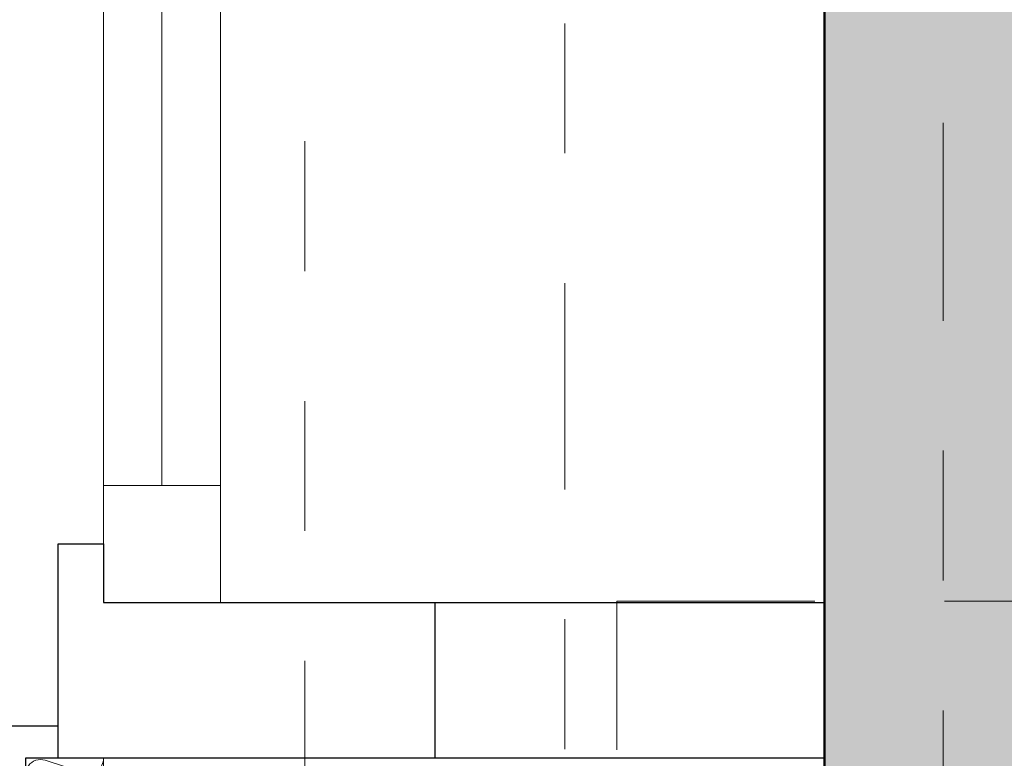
# Model space of a CAD drawing. Header units: metres. Extents: x -180 to 4, y -49 to 6.
# Tile 16 of 256: x -175.84 to -175.083, y -30.972 to -30.403. Entities that reach past the tile are written whole.
import ezdxf

# ---------------------------------------------------------------- set-up
doc = ezdxf.new("R2010")
doc.units = ezdxf.units.M
doc.header["$LTSCALE"] = 0.05
doc.header["$PDMODE"] = 1
doc.header["$PDSIZE"] = -2
for name, pattern in [('ISO-10 Strichpunktlinie', [4.699, 3.048, -0.762, 0.127, -0.762]), ('Linienart-20', [2.116531, 1.058062, -1.058469]), ('Linienart-53', [5.291531, 3.175, -1.058062, 0.352704, -0.705764])]:
    doc.linetypes.add(name, pattern=pattern)
doc.layers.get('0').update_dxf_attribs({"lineweight": 25})
for name, color, linetype, lineweight, true_color in [('30 -33 Aussenwände- 7 Fassade_ Elemente', 7, 'Continuous', 9, 0x00aacc), ('30 -35 Decken- 1 Konstruktion-Träger- Stahlbeton', 7, 'Continuous', 13, 0x33aa00), ('70 -72 Beschriftung- 7 Detailverweise Linie', 7, 'Continuous', 9, 0x00dd00), ('70 -75 Raumstempel- 1 Raumstempel', 1, 'Continuous', 50, 0xff0000), ('70 -76 Bemaßung- 2 Allgemein', 7, 'Continuous', 5, 0x6666cc), ('CW-Unsichtbar', 7, 'Continuous', 9, 0x599559)]:
    doc.layers.add(name, color=color, linetype=linetype, lineweight=lineweight, true_color=true_color)
doc.layers.add('70 -71 Achsen- 1 Gebäudeachsen', color=7, linetype='Linienart-53', lineweight=18)
doc.layers.add('Keine', color=7, linetype='Continuous', lineweight=9)
doc.styles.add('Arial', font='arial.ttf')
doc.dimstyles.new('k+k 1_50', dxfattribs={"dimtxt": 0.100689, "dimasz": 0.05302, "dimexe": 0.05, "dimexo": 0.15, "dimgap": 0.01, "dimtad": 1, "dimdec": 3, "dimtxsty": 'Arial', "dimblk": 'VW_SLASH', "dimblk1": 'VW_SLASH', "dimblk2": 'VW_SLASH', "dimcen": 0, "dimdle": 0.05, "dimadec": 3, "dimazin": 0, "dimtfac": 0.75, "dimtdec": 3, "dimtix": 1, "dimtmove": 0, "dimatfit": 0, "dimldrblk": 'VW_SLASH-1', "dimfxl": 0.125, "dimfxlon": 1, "dimfrac": 2, "dimtolj": 1, "dimarcsym": 0})
doc.dimstyles.new('k+k_klein', dxfattribs={"dimtxt": 0.100689, "dimasz": 0.05302, "dimexe": 0.05, "dimexo": 0.15, "dimgap": 0.005, "dimtad": 1, "dimdec": 3, "dimtxsty": 'Arial', "dimblk": 'VW_SLASH-2', "dimblk1": 'VW_SLASH-2', "dimblk2": 'VW_SLASH-2', "dimcen": 0, "dimdle": 0.025, "dimadec": 3, "dimazin": 0, "dimtfac": 0.75, "dimtdec": 3, "dimtix": 1, "dimtmove": 0, "dimatfit": 0, "dimldrblk": 'VW_FILLEDARROW', "dimfxl": 0.1, "dimfxlon": 1, "dimfrac": 2, "dimtolj": 1, "dimarcsym": 0})

# ---------------------------------------------------------------- blocks, each defined once
blk = doc.blocks.new('Gruppe-2414')
at = {"color": 255, "linetype": 'Continuous', "lineweight": 9, "transparency": 33554687}
blk.add_wipeout([(-0.605, 0.035), (-0.605, -0.225), (0.605, -0.225), (0.605, 0.035)], dxfattribs=at).dxf.layer = '30 -33 Aussenwände- 7 Fassade_ Elemente'
at = {"layer": '30 -33 Aussenwände- 7 Fassade_ Elemente', "color": 7, "linetype": 'Continuous', "lineweight": 9, "transparency": 33554687, "flags": 128}
blk.add_lwpolyline([(-0.605, 0.035), (-0.605, -0.225), (0.605, -0.225), (0.605, 0.035)], dxfattribs=at)
blk = doc.blocks.new('Gruppe-2415')
at = {"color": 255, "linetype": 'Continuous', "lineweight": 9, "transparency": 33554687}
blk.add_wipeout([(-0.605, 0.125), (-0.605, 0.225), (0.605, 0.225), (0.605, 0.125)], dxfattribs=at).dxf.layer = '30 -33 Aussenwände- 7 Fassade_ Elemente'
at = {"layer": '30 -33 Aussenwände- 7 Fassade_ Elemente', "color": 7, "linetype": 'Continuous', "lineweight": 9, "transparency": 33554687, "flags": 128}
blk.add_lwpolyline([(-0.605, 0.125), (-0.605, 0.225), (0.605, 0.225), (0.605, 0.125)], dxfattribs=at)
blk = doc.blocks.new('Gruppe-2416')
at = {"color": 255, "linetype": 'Continuous', "lineweight": 5, "transparency": 33554687}
blk.add_wipeout([(-0.525, 0.1075), (-0.525, 0.125), (0.525, 0.125), (0.525, 0.1075)], dxfattribs=at).dxf.layer = '30 -33 Aussenwände- 7 Fassade_ Elemente'
blk = doc.blocks.new('Gruppe-2417')
at = {"layer": '30 -33 Aussenwände- 7 Fassade_ Elemente', "color": 7, "linetype": 'Continuous', "lineweight": 9, "transparency": 33554687}
blk.add_line((-0.525, 0.125), (0.525, 0.125), dxfattribs=at)
at = {"color": 255, "linetype": 'Continuous', "lineweight": 9, "transparency": 33554687}
blk.add_wipeout([(-0.525, 0.125), (0.525, 0.125), (0.525, 0.035), (-0.525, 0.035)], dxfattribs=at).dxf.layer = '30 -33 Aussenwände- 7 Fassade_ Elemente'
at = {"layer": '30 -33 Aussenwände- 7 Fassade_ Elemente', "color": 7, "linetype": 'Continuous', "lineweight": 9, "transparency": 33554687}
blk.add_line((0.525, 0.08), (-0.525, 0.08), dxfattribs=at)
at = {"layer": '30 -33 Aussenwände- 7 Fassade_ Elemente', "color": 7, "linetype": 'Continuous', "lineweight": 9, "transparency": 33554687, "flags": 128}
blk.add_lwpolyline([(-0.525, 0.125), (0.525, 0.125), (0.525, 0.035), (-0.525, 0.035)], close=True, dxfattribs=at)
blk = doc.blocks.new('Gruppe-2418')
at = {"color": 255, "linetype": 'Continuous', "lineweight": 9, "transparency": 33554687}
blk.add_wipeout([(-0.605, 0.125), (-0.525, 0.125), (-0.525, 0.035), (-0.605, 0.035)], dxfattribs=at).dxf.layer = '30 -33 Aussenwände- 7 Fassade_ Elemente'
at = {"layer": '30 -33 Aussenwände- 7 Fassade_ Elemente', "color": 7, "linetype": 'Continuous', "lineweight": 9, "transparency": 33554687}
for p, q in [((-0.605, 0.035), (-0.605, 0.125)), ((-0.525, 0.035), (-0.525, 0.125))]:
    blk.add_line(p, q, dxfattribs=at)
at = {"layer": '30 -33 Aussenwände- 7 Fassade_ Elemente', "color": 7, "linetype": 'Continuous', "lineweight": 9, "transparency": 33554687, "flags": 128}
blk.add_lwpolyline([(-0.605, 0.125), (-0.525, 0.125), (-0.525, 0.035), (-0.605, 0.035)], close=True, dxfattribs=at)
blk = doc.blocks.new('Gruppe-2419')
at = {"layer": '30 -33 Aussenwände- 7 Fassade_ Elemente', "color": 7, "transparency": 33554687}
for name in ['Gruppe-2415', 'Gruppe-2414']:
    blk.add_blockref(name, (0, 0), dxfattribs=at)
blk.add_blockref('Gruppe-2416', (0, 0), dxfattribs=at)
blk.add_blockref('Gruppe-2417', (0, 0), dxfattribs=at)
blk.add_blockref('Gruppe-2418', (0, 0), dxfattribs=at)
blk = doc.blocks.new('Fenster (2D)-92')
at = {"layer": 'CW-Unsichtbar', "linetype": 'Continuous', "lineweight": 5, "transparency": 33554687}
blk.add_point((-0.605, 0), dxfattribs=at)
at = {"layer": '30 -33 Aussenwände- 7 Fassade_ Elemente', "color": 0, "flags": 1}
for tag in ['instanceID', 'IFC_UUID']:
    blk.add_attdef(tag, (-175.876, -30.84204), '', height=0.00018, dxfattribs=at)
at = {"layer": '30 -33 Aussenwände- 7 Fassade_ Elemente', "color": 7, "transparency": 33554687}
blk.add_blockref('Gruppe-2419', (0, 0), dxfattribs=at)
blk = doc.blocks.new('Gruppe-2440')
at = {"color": 255}
blk.add_wipeout([(-175.686, -29.63204), (-175.686, -30.85204), (-175.776, -30.85204), (-175.776, -29.63204)], dxfattribs=at).dxf.layer = '30 -33 Aussenwände- 7 Fassade_ Elemente'
at = {"layer": '30 -33 Aussenwände- 7 Fassade_ Elemente', "flags": 128}
blk.add_lwpolyline([(-175.686, -29.63204), (-175.686, -30.85204), (-175.776, -30.85204), (-175.776, -29.63204)], close=True, dxfattribs=at)
at = {"color": 255, "lineweight": 18}
blk.add_wipeout([(-175.686, -30.76204), (-175.686, -30.85204), (-175.776, -30.85204), (-175.776, -30.76204)], dxfattribs=at).dxf.layer = '30 -33 Aussenwände- 7 Fassade_ Elemente'
at = {"layer": '30 -33 Aussenwände- 7 Fassade_ Elemente', "lineweight": 18}
blk.add_line((-175.731, -29.71204), (-175.731, -30.76204), dxfattribs=at)
at = {"layer": '30 -33 Aussenwände- 7 Fassade_ Elemente', "lineweight": 18, "flags": 128}
blk.add_lwpolyline([(-175.686, -30.76204), (-175.686, -30.85204), (-175.776, -30.85204), (-175.776, -30.76204)], close=True, dxfattribs=at)
blk = doc.blocks.new('Gruppe-2451')
at = {"layer": '30 -33 Aussenwände- 7 Fassade_ Elemente', "lineweight": 9, "transparency": 33554687, "flags": 128}
for points in [[(0.07161, -3.99989, 0.324435), (0.08443, -3.99572, 0.324435), (0.08444, -3.98223, 0.324435), (0.07163, -3.97804), (0.04162, -3.98766, -0.324488), (0.02881, -3.98346, -0.324488), (0.02882, -3.96998, -0.324488), (0.04164, -3.9658), (0.07163, -3.97691, 0.324435), (0.08445, -3.97273, 0.324435), (0.08446, -3.95925, 0.324435), (0.07165, -3.95506), (0.04164, -3.96467, -0.324488), (0.02883, -3.96048, -0.324488), (0.02884, -3.94699, -0.324488), (0.04166, -3.94282), (0.07165, -3.95393, 0.324435), (0.08447, -3.94975, 0.324435), (0.08448, -3.93627, 0.324435), (0.07167, -3.93207), (0.04166, -3.94169, -0.688254), (0.02823, -3.92496)], [(0.08554, -3.92501, -0.374705), (0.07167, -3.93095), (0.05557, -3.92498)], [(0.07151, -4.13778, 1.372583), (0.07153, -4.11593), (0.04152, -4.12554, -1.372995), (0.04154, -4.10369), (0.07153, -4.1148, 1.372583), (0.07154, -4.09294), (0.04154, -4.10256, -1.372995), (0.04155, -4.08071), (0.07154, -4.09182, 1.372583), (0.07156, -4.06996), (0.04155, -4.07958, -1.372995), (0.04157, -4.05773), (0.07156, -4.06884, 1.372583), (0.07158, -4.04698), (0.04157, -4.0566, -1.372995), (0.04159, -4.03474), (0.07158, -4.04586, 1.372583), (0.0716, -4.024), (0.04159, -4.03362, -1.372995), (0.04161, -4.01176), (0.0716, -4.02287, 1.372583), (0.07161, -4.00102), (0.04161, -4.01064, -1.372995), (0.04162, -3.98878), (0.07161, -3.99989, 1.372583), (0.07163, -3.97804), (0.04162, -3.98766, -1.372995), (0.04164, -3.9658), (0.07163, -3.97691, 1.372583), (0.07165, -3.95506), (0.04164, -3.96467, -1.372995), (0.04166, -3.94282)], [(0.0865, -4.15001, 0.513088), (0.07151, -4.13891), (0.0415, -4.14853, -1.372995), (0.04152, -4.12667), (0.07151, -4.13778, 1.372583), (0.07153, -4.11593), (0.04152, -4.12554, -1.372995), (0.04154, -4.10369), (0.07153, -4.1148, 1.372583), (0.07154, -4.09294)]]:
    blk.add_lwpolyline(points, format="xyb", dxfattribs=at)
blk = doc.blocks.new('Gruppe-2452')
at = {"layer": '30 -33 Aussenwände- 7 Fassade_ Elemente', "transparency": 33554687}
blk.add_blockref('Gruppe-2451', (0, 0), dxfattribs=at)
blk = doc.blocks.new('Dämmung-169')
at = {"layer": '30 -33 Aussenwände- 7 Fassade_ Elemente', "color": 7, "transparency": 33554687}
blk.add_blockref('Gruppe-2452', (0, 0), dxfattribs=at)
at = {"layer": '30 -33 Aussenwände- 7 Fassade_ Elemente', "color": 0, "flags": 1}
for tag in ['instanceID', 'prm0_value', 'prm1_value', 'prm2_value', 'prm3_value', 'prm4_value', 'prm5_value', 'prm6_value', 'IFC_UUID', 'prm0_name', 'prm0_type', 'prm1_name', 'prm1_type', 'prm2_name', 'prm2_type', 'prm3_name', 'prm3_type', 'prm4_name', 'prm4_type', 'prm5_name', 'prm5_type', 'prm6_name', 'prm6_type']:
    blk.add_attdef(tag, (-175.84944, -31.19708), '', height=0.00018, dxfattribs=at)
blk = doc.blocks.new('Gruppe-2453')
at = {"layer": '30 -33 Aussenwände- 7 Fassade_ Elemente', "rotation": 90}
blk.add_blockref('Fenster (2D)-92', (-175.651, -30.23704), dxfattribs=at)
at = {"color": 255}
blk.add_wipeout([(-176.018, -22.94704), (-176.018, -31.19704), (-175.221, -31.19704), (-175.221, -22.94704)], dxfattribs=at).dxf.layer = '30 -33 Aussenwände- 7 Fassade_ Elemente'
blk.add_wipeout([(-175.776, -23.17204), (-175.221, -23.17204), (-175.221, -30.97204), (-175.776, -30.97204), (-175.776, -31.12704), (-176.018, -31.12704), (-176.018, -23.01704), (-175.776, -23.01704)], dxfattribs=at).dxf.layer = '30 -33 Aussenwände- 7 Fassade_ Elemente'
at = {"layer": '30 -33 Aussenwände- 7 Fassade_ Elemente', "flags": 128}
blk.add_lwpolyline([(-175.776, -23.17204), (-175.221, -23.17204), (-175.221, -30.97204), (-175.776, -30.97204), (-175.776, -31.12704), (-176.018, -31.12704), (-176.018, -23.01704), (-175.776, -23.01704)], close=True, dxfattribs=at)
at = {"layer": '30 -33 Aussenwände- 7 Fassade_ Elemente', "color": 7}
blk.add_blockref('Gruppe-2440', (0, 0), dxfattribs=at)
at = {"color": 255, "lineweight": 25}
blk.add_wipeout([(-175.776, -30.97204), (-175.836, -30.97204), (-175.836, -31.11204), (-175.968, -31.11204), (-175.968, -30.94704), (-175.776, -30.94704)], dxfattribs=at).dxf.layer = '30 -33 Aussenwände- 7 Fassade_ Elemente'
at = {"layer": '30 -33 Aussenwände- 7 Fassade_ Elemente', "lineweight": 25, "flags": 128}
blk.add_lwpolyline([(-175.776, -30.97204), (-175.836, -30.97204), (-175.836, -31.11204), (-175.968, -31.11204), (-175.968, -30.94704), (-175.776, -30.94704)], close=True, dxfattribs=at)
at = {"layer": '30 -33 Aussenwände- 7 Fassade_ Elemente', "xscale": -1, "rotation": 180}
blk.add_blockref('Dämmung-169', (-175.86252, -35.12204), dxfattribs=at)
at = {"color": 255, "lineweight": 25}
blk.add_wipeout([(-175.521, -30.85204), (-175.221, -30.85204), (-175.221, -30.97204), (-175.521, -30.97204)], dxfattribs=at).dxf.layer = '30 -33 Aussenwände- 7 Fassade_ Elemente'
at = {"layer": '30 -33 Aussenwände- 7 Fassade_ Elemente', "lineweight": 25, "flags": 128}
blk.add_lwpolyline([(-175.521, -30.85204), (-175.221, -30.85204), (-175.221, -30.97204), (-175.521, -30.97204)], close=True, dxfattribs=at)
at = {"color": 255, "lineweight": 25}
blk.add_wipeout([(-175.811, -30.80704), (-175.776, -30.80704), (-175.776, -30.85204), (-175.521, -30.85204), (-175.521, -30.97204), (-175.811, -30.97204)], dxfattribs=at).dxf.layer = '30 -33 Aussenwände- 7 Fassade_ Elemente'
at = {"layer": '30 -33 Aussenwände- 7 Fassade_ Elemente', "lineweight": 25, "flags": 128}
blk.add_lwpolyline([(-175.811, -30.80704), (-175.776, -30.80704), (-175.776, -30.85204), (-175.521, -30.85204), (-175.521, -30.97204), (-175.811, -30.97204)], close=True, dxfattribs=at)
blk = doc.blocks.new('Gruppe-9713')
at = {"layer": '30 -35 Decken- 1 Konstruktion-Träger- Stahlbeton', "color": 7, "linetype": 'Linienart-20', "lineweight": 13, "transparency": 33554687}
for p, q in [((-175.621, -11.89704), (-175.621, -30.99704)), ((-175.221, -11.89704), (-175.221, -30.99704))]:
    blk.add_line(p, q, dxfattribs=at)
at = {"layer": '30 -35 Decken- 1 Konstruktion-Träger- Stahlbeton', "color": 0, "flags": 1}
for tag in ['instanceID', 'IFC_UUID']:
    blk.add_attdef(tag, (-175.621, -30.99704), '', height=0.00018, dxfattribs=at)
blk = doc.blocks.new('_01-OG1_Tragwerk (2D)')
at = {"layer": '30 -33 Aussenwände- 7 Fassade_ Elemente', "color": 7}
blk.add_blockref('Gruppe-2453', (0, 0), dxfattribs=at)
at = {"layer": '30 -35 Decken- 1 Konstruktion-Träger- Stahlbeton'}
blk.add_blockref('Gruppe-9713', (0, 0), dxfattribs=at)
blk = doc.blocks.new('_OG1_2D (2D)')
at = {"layer": '70 -75 Raumstempel- 1 Raumstempel', "linetype": 'Continuous', "lineweight": 0, "true_color": 0xff0000}
blk.add_hatch(color=1, dxfattribs=at).paths.add_polyline_path([(-168.02099996, -20.14704198), (-168.02099996, -23.14704198), (-160.34599996, -23.14704198), (-160.34599996, -30.99704198), (-175.22099996, -30.99704198), (-175.22099996, -20.14704198)])
at = {"layer": '70 -72 Beschriftung- 7 Detailverweise Linie', "linetype": 'ISO-10 Strichpunktlinie', "flags": 128}
for points in [[(-176.14966208, -31.164), (-176.14966208, -22.964), (-175.12966208, -22.964), (-175.12966208, -31.164)], [(-175.38099996, -30.85098063), (-160.2835553, -30.85098063), (-160.2835553, -31.87098063), (-175.38099996, -31.87098063)]]:
    blk.add_lwpolyline(points, close=True, dxfattribs=at)
at = {"layer": '70 -75 Raumstempel- 1 Raumstempel', "flags": 128}
blk.add_lwpolyline([(-168.02099996, -20.14704198), (-168.02099996, -23.14704198), (-160.34599996, -23.14704198), (-160.34599996, -30.99704198), (-175.22099996, -30.99704198), (-175.22099996, -20.14704198)], close=True, dxfattribs=at)
blk = doc.blocks.new('VW_SLASH')
at = {"color": 0, "linetype": 'ByBlock', "lineweight": -2, "transparency": 16777216}
blk.add_line((0.943, 0), (-1, 0), dxfattribs=at)
at = {"color": 0, "lineweight": 20, "transparency": 16777216, "flags": 128}
blk.add_lwpolyline([(0.5, 0.5), (-0.5, -0.5)], dxfattribs=at)
blk = doc.blocks.new('*D16250')
at = {"layer": '70 -76 Bemaßung- 2 Allgemein', "color": 0, "lineweight": -2}
for p, q in [((-176.018, -43.14704), (-176.018, -43.32204)), ((-175.221, -43.14704), (-175.221, -43.32204)), ((-175.27402, -43.27204), (-175.96498, -43.27204))]:
    blk.add_line(p, q, dxfattribs=at)
at = {"layer": 'Defpoints', "color": 0}
for p in [(-175.221, -30.97204), (-176.018, -31.15704), (-176.018, -43.27204)]:
    blk.add_point(p, dxfattribs=at)
at = {"layer": '70 -76 Bemaßung- 2 Allgemein', "color": 0, "lineweight": -2, "xscale": 0.05302001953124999, "yscale": 0.05302001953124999, "zscale": 0.05302001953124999, "rotation": 180}
blk.add_blockref('VW_SLASH', (-176.018, -43.27204), dxfattribs=at)
at = {"layer": '70 -76 Bemaßung- 2 Allgemein', "color": 0, "lineweight": -2, "xscale": 0.05302001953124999, "yscale": 0.05302001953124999, "zscale": 0.05302001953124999}
blk.add_blockref('VW_SLASH', (-175.221, -43.27204), dxfattribs=at)
at = {"layer": '70 -76 Bemaßung- 2 Allgemein', "color": 0, "insert": (-175.6195, -43.19471), "char_height": 0.1006887, "attachment_point": 5, "style": 'Arial'}
blk.add_mtext('\\A1;79\\S7^ ;', dxfattribs=at)
blk = doc.blocks.new('VW_SLASH-1')
at = {"color": 0, "linetype": 'ByBlock', "lineweight": -2, "transparency": 16777216}
blk.add_line((0.943, 0), (-1, 0), dxfattribs=at)
at = {"color": 0, "lineweight": 5, "transparency": 16777216, "flags": 128}
blk.add_lwpolyline([(0.5, 0.5), (-0.5, -0.5)], dxfattribs=at)
blk = doc.blocks.new('*D16251')
at = {"layer": '70 -76 Bemaßung- 2 Allgemein', "color": 0, "lineweight": -2}
for p, q in [((-175.221, -43.14704), (-175.221, -43.32204)), ((-167.871, -43.14704), (-167.871, -43.32204)), ((-167.92402, -43.27204), (-175.16798, -43.27204))]:
    blk.add_line(p, q, dxfattribs=at)
at = {"layer": 'Defpoints', "color": 0}
for p in [(-175.221, -30.97204), (-167.871, -30.99704), (-175.221, -43.27204)]:
    blk.add_point(p, dxfattribs=at)
at = {"layer": '70 -76 Bemaßung- 2 Allgemein', "color": 0, "lineweight": -2, "xscale": 0.05302001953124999, "yscale": 0.05302001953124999, "zscale": 0.05302001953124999, "rotation": 180}
blk.add_blockref('VW_SLASH', (-175.221, -43.27204), dxfattribs=at)
at = {"layer": '70 -76 Bemaßung- 2 Allgemein', "color": 0, "lineweight": -2, "xscale": 0.05302001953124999, "yscale": 0.05302001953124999, "zscale": 0.05302001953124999}
blk.add_blockref('VW_SLASH', (-167.871, -43.27204), dxfattribs=at)
at = {"layer": '70 -76 Bemaßung- 2 Allgemein', "color": 0, "insert": (-171.546, -43.20158), "char_height": 0.100689, "attachment_point": 5, "style": 'Arial'}
blk.add_mtext('\\A1;7,35', dxfattribs=at)
blk = doc.blocks.new('VW_SLASH-2')
at = {"color": 0, "linetype": 'ByBlock', "lineweight": -2, "transparency": 16777216}
blk.add_line((0.472, 0), (-1, 0), dxfattribs=at)
at = {"color": 0, "lineweight": 5, "transparency": 16777216, "flags": 128}
blk.add_lwpolyline([(0.5, 0.5), (-0.5, -0.5)], dxfattribs=at)
blk = doc.blocks.new('*D16992')
at = {"layer": '70 -76 Bemaßung- 2 Allgemein', "color": 0, "lineweight": -2}
for p, q in [((-177.668, -28.35204), (-177.818, -28.35204)), ((-177.768, -30.85902), (-177.768, -28.40506)), ((-177.668, -30.91204), (-177.818, -30.91204))]:
    blk.add_line(p, q, dxfattribs=at)
at = {"layer": 'Defpoints', "color": 0}
for p in [(-177.768, -28.35204), (-175.521, -28.35204), (-175.521, -30.91204)]:
    blk.add_point(p, dxfattribs=at)
at = {"layer": '70 -76 Bemaßung- 2 Allgemein', "color": 0, "lineweight": -2, "xscale": 0.05302001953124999, "yscale": 0.05302001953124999, "zscale": 0.05302001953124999}
for p, rotation in [((-177.768, -28.35204), 90), ((-177.768, -30.91204), 270)]:
    blk.add_blockref('VW_SLASH-2', p, dxfattribs=dict(at, rotation=rotation))
at = {"layer": '70 -76 Bemaßung- 2 Allgemein', "color": 0, "insert": (-177.83846, -29.63204), "char_height": 0.100689, "attachment_point": 5, "rotation": 90, "style": 'Arial'}
blk.add_mtext('\\A1;2,56', dxfattribs=at)
blk = doc.blocks.new('VW_FILLEDARROW')
at = {"linetype": 'Continuous', "lineweight": 0, "transparency": 16777216}
blk.add_hatch(color=0, dxfattribs=at).paths.add_polyline_path([(-2.829, 0.758), (0, 0), (-2.829, -0.758)])
at = {"color": 0, "lineweight": 5, "transparency": 16777216, "flags": 128}
blk.add_lwpolyline([(-2.829, 0.758), (0, 0), (-2.829, -0.758)], close=True, dxfattribs=at)
blk = doc.blocks.new('*D16993')
at = {"layer": '70 -76 Bemaßung- 2 Allgemein', "color": 0, "lineweight": -2}
for p, q in [((-177.768, -30.85902), (-177.768, -30.806)), ((-177.668, -30.91204), (-177.818, -30.91204)), ((-177.768, -31.12704), (-177.768, -30.91204)), ((-177.668, -31.12704), (-177.818, -31.12704)), ((-177.768, -31.18006), (-177.768, -31.23308))]:
    blk.add_line(p, q, dxfattribs=at)
at = {"layer": 'Defpoints', "color": 0}
for p in [(-177.768, -30.91204), (-175.521, -30.91204), (-176.018, -31.12704)]:
    blk.add_point(p, dxfattribs=at)
at = {"layer": '70 -76 Bemaßung- 2 Allgemein', "color": 0, "lineweight": -2, "xscale": 0.05302001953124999, "yscale": 0.05302001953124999, "zscale": 0.05302001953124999}
for p, rotation in [((-177.768, -30.91204), 270), ((-177.768, -31.12704), 90)]:
    blk.add_blockref('VW_SLASH-2', p, dxfattribs=dict(at, rotation=rotation))
at = {"layer": '70 -76 Bemaßung- 2 Allgemein', "color": 0, "insert": (-177.85896, -30.80307), "char_height": 0.1006887, "attachment_point": 5, "rotation": 90, "style": 'Arial'}
blk.add_mtext('\\A1;21\\S5^ ;', dxfattribs=at)
blk = doc.blocks.new('_Achsen (3D)')
at = {"layer": '70 -71 Achsen- 1 Gebäudeachsen', "transparency": 33554687}
blk.add_line((-175.421, 3.79996), (-175.421, -46.17204), dxfattribs=at)
blk = doc.blocks.new('Gruppe-15237')
at = {"layer": '70 -76 Bemaßung- 2 Allgemein'}
for base, p1, p2, text, picture, middle in [((-176.018, -43.27204), (-175.221, -30.97204), (-176.018, -31.15704), '79\\S7^ ;', '*D16250', (-175.6195, -43.19471)), ((-175.221, -43.27204), (-167.871, -30.99704), (-175.221, -30.97204), '7,35', '*D16251', (-171.546, -43.20158))]:
    dim = blk.add_linear_dim(base=base, p1=p1, p2=p2, text=text, dimstyle='k+k 1_50', override={"dimtxt": 0.100689, "dimgap": 0.01, "dimpost": '<>', "dimtxsty": 'Arial', "dimtmove": 2}, dxfattribs=at)
    dim.commit()
    dim.dimension.update_dxf_attribs({"geometry": picture, "text_midpoint": middle})
blk = doc.blocks.new('Gruppe-15271')
at = {"layer": '70 -76 Bemaßung- 2 Allgemein'}
dim = blk.add_linear_dim(base=(-177.76799996, -28.35204198), p1=(-175.52099996, -30.91204198), p2=(-175.52099996, -28.35204198), angle=270, text='2,56', dimstyle='k+k_klein', override={"dimtxt": 0.100689, "dimgap": 0.01, "dimdec": 8, "dimpost": '<>', "dimtxsty": 'Arial', "dimtmove": 2}, dxfattribs=at)
dim.commit()
dim.dimension.update_dxf_attribs({"geometry": '*D16992', "text_midpoint": (-177.8384635, -29.63204198)})
dim = blk.add_linear_dim(base=(-177.76799996, -30.91204198), p1=(-176.01799996, -31.12704198), p2=(-175.52099996, -30.91204198), angle=270, text='21\\S5^ ;', dimstyle='k+k_klein', override={"dimtxt": 0.100689, "dimgap": 0.01, "dimdec": 8, "dimpost": '<>', "dimtxsty": 'Arial', "dimtix": 0, "dimtmove": 2}, dxfattribs=at)
dim.commit()
dim.dimension.update_dxf_attribs({"geometry": '*D16993', "text_midpoint": (-177.85896246, -30.80307465), "dimtype": 160})
blk = doc.blocks.new('_OG1_2D Bemaßung_ Beschriftung (2D)')
at = {"layer": '70 -76 Bemaßung- 2 Allgemein'}
for name in ['Gruppe-15271', 'Gruppe-15237']:
    blk.add_blockref(name, (0, 0), dxfattribs=at)

msp = doc.modelspace()

# ---------------------------------------------------------------- block references
at = {"layer": 'Keine', "color": 1}
msp.add_blockref('_01-OG1_Tragwerk (2D)', (0, 0), dxfattribs=at)

# ---------------------------------------------------------------- next in the draw order: block references
msp.add_blockref('_OG1_2D (2D)', (0, 0), dxfattribs=at)

# ---------------------------------------------------------------- next in the draw order: block references
msp.add_blockref('_OG1_2D Bemaßung_ Beschriftung (2D)', (0, 0), dxfattribs=at)

# ---------------------------------------------------------------- next in the draw order: block references
msp.add_blockref('_Achsen (3D)', (0, 0), dxfattribs=at)

doc.saveas('drawing.dxf')
